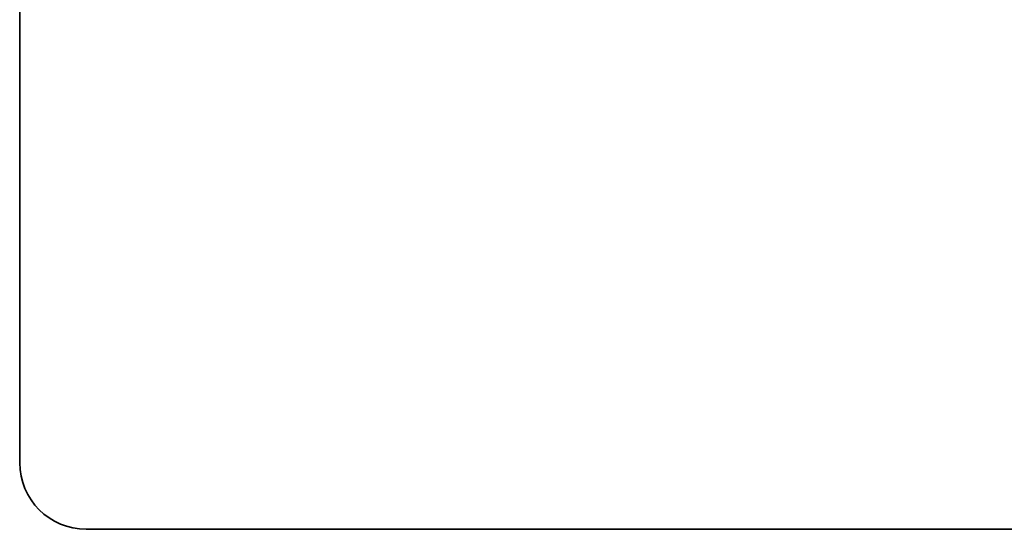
# Model space of a CAD drawing. Header units: inches. Extents: x 0 to 186, y -11 to 121.
# Tile 1 of 93: x 5 to 25, y 3 to 13. Entities that reach past the tile are written whole.
import ezdxf

# ---------------------------------------------------------------- set-up
doc = ezdxf.new("R2010")
doc.units = ezdxf.units.IN
doc.header["$LTSCALE"] = 11.141211
doc.header["$MEASUREMENT"] = 0
doc.layers.get('0').update_dxf_attribs({"lineweight": 25})
doc.layers.add('Sketch Geometry(ANSI)', color=7, linetype='Continuous', lineweight=25)
doc.layers.add('Symbols(ANSI)', color=7, linetype='Continuous', lineweight=25)
doc.styles.add('Current-ANSI', font='arial.ttf')

# ---------------------------------------------------------------- blocks, each defined once
blk = doc.blocks.new('Borders 1_EXM - B (Inch)')
at = {"layer": 'Sketch Geometry(ANSI)', "linetype": 'Continuous', "lineweight": 35}
for p, q in [((0.4375, 10.5665), (0.4375, 0.3795)), ((0.5625, 0.2545), (16.4375, 0.2545))]:
    blk.add_line(p, q, dxfattribs=at)
blk.add_arc((0.5625, 0.3795), 0.125, 180, 270, dxfattribs=at)
at = {"layer": 'Symbols(ANSI)', "color": 7, "style": 'Current-ANSI'}
blk.add_attdef('FILENAME_AND_PATH_001', (6.2084, 10.718), '', height=0.09, dxfattribs=at)

msp = doc.modelspace()

# ---------------------------------------------------------------- block references
at = {"xscale": 11.14121115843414, "yscale": 11.14121115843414, "zscale": 11.14121115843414}
msp.add_blockref('Borders 1_EXM - B (Inch)', (0, 0), dxfattribs=at)

doc.saveas('drawing.dxf')
